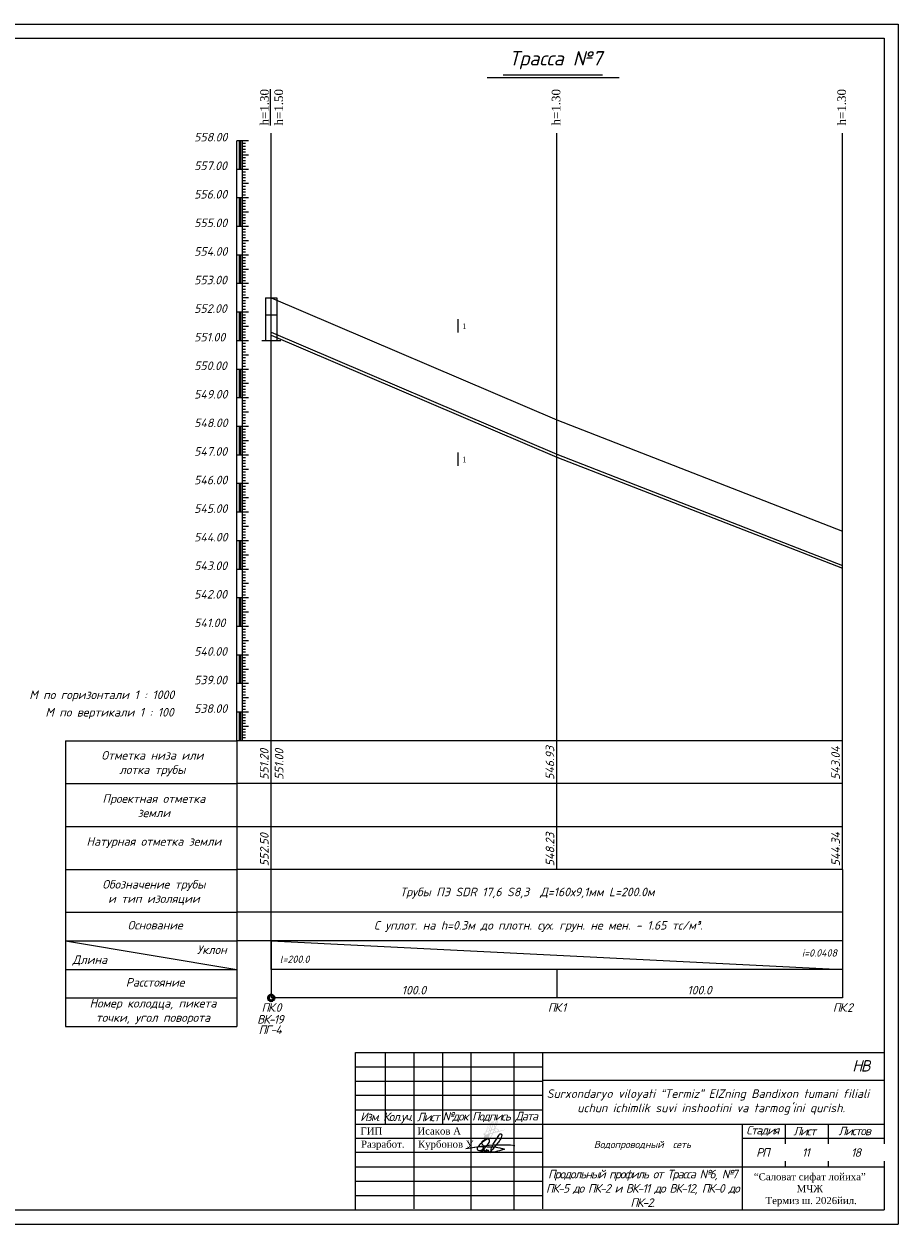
# Model space of a CAD drawing. Extents: x 0 to 361260, y 0 to 4201817.
# Tile 68 of 256: x 360470 to 360776, y 4196108 to 4196528. Entities that reach past the tile are written whole.
import ezdxf

# ---------------------------------------------------------------- set-up
doc = ezdxf.new("R2010")
doc.units = 0
doc.header["$LTSCALE"] = 0.5
doc.header["$MEASUREMENT"] = 0
for name, color, linetype in [('(002) Рамка', 7, 'Continuous'), ('_PP_TAB', 7, 'Continuous'), ('Layer6', 28, 'Continuous'), ('SHTAMP', 7, 'Continuous'), ('TXT', 7, 'Continuous'), ('Водопровод 10', 7, 'Continuous'), ('Канализация 2', 7, 'Continuous'), ('Рамка', 7, 'Continuous')]:
    doc.layers.add(name, color=color, linetype=linetype)
doc.styles.add('Arial', font='arial.ttf')
doc.styles.add('Arial Gyr', font='arial.ttf')
doc.styles.add('IsoK', font='isocpeui.ttf')
doc.styles.add('NSI4', font='times.ttf', dxfattribs={"height": 300})
doc.styles.add('TIMES', font='times.ttf')
doc.styles.add('TimesNew', font='times.ttf', dxfattribs={"height": 2.5})

msp = doc.modelspace()

# ---------------------------------------------------------------- linework, layer by layer
at = {"ltscale": 2}
for p, q in [((360149.526, 4196528.167), (360776.215, 4196528.167)), ((360776.215, 4196528.167), (360776.215, 4196108.167)), ((360169.526, 4196523.167), (360771.344, 4196523.167)), ((360771.344, 4196523.167), (360771.344, 4196113.167)), ((360169.526, 4196113.167), (360771.344, 4196113.167)), ((360149.526, 4196108.167), (360776.215, 4196108.167))]:
    msp.add_line(p, q, dxfattribs=at)
at = {"color": 7}
for p, q in [((360638.041, 4196510.422), (360672.8, 4196510.422)), ((360632.353, 4196509.422), (360678.627, 4196509.422))]:
    msp.add_line(p, q, dxfattribs=at)
at = {"color": 132, "lineweight": 20, "ltscale": 0.13, "true_color": 0x00c2c2}
for p, q in [((360556.799, 4196197.288), (360556.799, 4196490.017)), ((360656.799, 4196232.288), (360656.799, 4196490.017)), ((360756.799, 4196232.288), (360756.799, 4196490.017)), ((360484.799, 4196277.288), (360484.799, 4196177.288)), ((360484.799, 4196277.288), (360544.799, 4196277.288)), ((360556.799, 4196277.288), (360544.799, 4196277.288)), ((360544.799, 4196277.288), (360544.799, 4196177.288)), ((360756.799, 4196277.288), (360556.799, 4196277.288)), ((360484.799, 4196262.288), (360544.799, 4196262.288)), ((360556.799, 4196262.288), (360544.799, 4196262.288)), ((360756.799, 4196262.288), (360556.799, 4196262.288)), ((360484.799, 4196247.288), (360556.799, 4196247.288)), ((360556.799, 4196247.288), (360756.799, 4196247.288)), ((360484.799, 4196232.288), (360544.799, 4196232.288)), ((360556.799, 4196232.288), (360544.799, 4196232.288)), ((360756.799, 4196232.288), (360556.799, 4196232.288)), ((360756.799, 4196232.288), (360756.799, 4196197.288)), ((360484.799, 4196217.288), (360544.799, 4196217.288)), ((360556.799, 4196217.288), (360544.799, 4196217.288)), ((360756.799, 4196217.288), (360556.799, 4196217.288)), ((360484.799, 4196207.288), (360544.799, 4196207.288)), ((360484.799, 4196207.288), (360544.799, 4196197.288)), ((360556.799, 4196207.288), (360544.799, 4196207.288)), ((360756.799, 4196207.288), (360556.799, 4196207.288)), ((360556.799, 4196207.288), (360556.799, 4196187.288)), ((360556.799, 4196207.288), (360756.799, 4196197.288)), ((360484.799, 4196197.288), (360544.799, 4196197.288)), ((360756.799, 4196197.288), (360556.799, 4196197.288)), ((360556.799, 4196197.288), (360556.799, 4196187.288)), ((360656.799, 4196197.288), (360656.799, 4196187.288)), ((360756.799, 4196197.288), (360756.799, 4196187.288)), ((360484.799, 4196187.288), (360544.799, 4196187.288)), ((360756.799, 4196187.288), (360556.799, 4196187.288)), ((360484.799, 4196177.288), (360544.799, 4196177.288))]:
    msp.add_line(p, q, dxfattribs=at)
at = {"linetype": 'Continuous'}
msp.add_line((360546.799, 4196373.288), (360546.799, 4196374.188), dxfattribs=at)
at = {"color": 4, "lineweight": 20, "ltscale": 0.13}
msp.add_line((360484.799, 4196187.288), (360544.799, 4196187.288), dxfattribs=at)
at = {"color": 0, "lineweight": 20}
msp.add_line((360721.751, 4196138.167), (360771.345, 4196138.167), dxfattribs=at)
at = {"color": 0, "ltscale": 100}
for points in [[(360629.224, 4196135.231), (360629.067, 4196134.993), (360628.936, 4196134.68), (360628.909, 4196134.407), (360629.027, 4196134.175), (360629.246, 4196134.008), (360629.456, 4196133.939), (360629.699, 4196133.927), (360629.911, 4196133.936), (360630.24, 4196133.999), (360630.552, 4196134.13), (360630.918, 4196134.362), (360631.366, 4196134.685), (360631.668, 4196134.969), (360632.421, 4196135.759), (360632.609, 4196135.976), (360632.853, 4196136.325), (360633.048, 4196136.644), (360633.19, 4196136.985), (360633.241, 4196137.181), (360633.232, 4196137.398), (360633.22, 4196137.522), (360633.196, 4196137.595), (360633.149, 4196137.658), (360633.051, 4196137.761), (360632.964, 4196137.823), (360632.842, 4196137.896), (360632.729, 4196137.922), (360632.507, 4196137.922), (360632.351, 4196137.864), (360631.974, 4196137.65), (360631.476, 4196137.33), (360630.934, 4196136.937), (360630.481, 4196136.56), (360629.994, 4196136.128), (360629.675, 4196135.822), (360629.224, 4196135.231), (360631.86, 4196135.258), (360632.421, 4196135.23), (360633.103, 4196135.21), (360633.601, 4196135.195), (360634.263, 4196135.172), (360634.972, 4196135.13), (360635.551, 4196135.033), (360636.153, 4196134.902), (360636.849, 4196134.784), (360637.506, 4196134.616), (360637.817, 4196134.556), (360638.004, 4196134.506), (360638.292, 4196134.418), (360638.368, 4196134.379), (360638.404, 4196134.362), (360638.424, 4196134.33), (360638.409, 4196134.306), (360638.329, 4196134.258), (360637.364, 4196133.966), (360636.709, 4196133.79), (360636.071, 4196133.602), (360635.327, 4196133.399), (360635.043, 4196133.342), (360634.853, 4196133.304), (360634.429, 4196133.297), (360634.189, 4196133.321), (360634.059, 4196133.38), (360633.926, 4196133.479), (360633.862, 4196133.567), (360633.788, 4196133.733), (360633.769, 4196133.966), (360633.772, 4196134.109), (360633.843, 4196134.371), (360633.957, 4196134.77), (360634.234, 4196135.477), (360634.536, 4196136.1), (360634.914, 4196136.763), (360635.407, 4196137.557), (360635.853, 4196138.194), (360636.221, 4196138.743), (360636.435, 4196139.126), (360636.65, 4196139.511), (360636.744, 4196139.63), (360636.894, 4196139.696), (360637.038, 4196139.709), (360637.187, 4196139.689), (360637.367, 4196139.598), (360637.459, 4196139.478), (360637.505, 4196139.318), (360637.498, 4196139.107), (360637.459, 4196138.876), (360637.344, 4196138.5), (360637.174, 4196138.118), (360636.981, 4196137.784), (360636.788, 4196137.448), (360636.607, 4196137.179), (360636.385, 4196136.85), (360636.144, 4196136.548), (360635.594, 4196135.873), (360635.112, 4196135.302), (360634.972, 4196135.13), (360634.604, 4196134.726), (360634.246, 4196134.3), (360633.61, 4196133.582), (360633.209, 4196133.129), (360633.16, 4196133.15), (360633.156, 4196133.315), (360633.096, 4196133.408), (360633.001, 4196133.451), (360632.856, 4196133.495), (360632.76, 4196133.568), (360632.8, 4196133.668), (360632.868, 4196133.784), (360633.009, 4196133.935), (360632.519, 4196133.724), (360632.427, 4196133.798), (360632.395, 4196133.834), (360632.644, 4196134.035), (360632.64, 4196134.066), (360632.621, 4196134.071), (360632.298, 4196133.761), (360632.198, 4196133.711), (360632.108, 4196133.681), (360632.044, 4196133.673), (360631.968, 4196133.678), (360631.905, 4196133.699), (360631.87, 4196133.735), (360631.864, 4196133.761), (360632.237, 4196134.064), (360632.236, 4196134.101), (360632.203, 4196134.113), (360631.797, 4196133.721), (360631.712, 4196133.668), (360631.579, 4196133.625), (360631.398, 4196133.61), (360631.287, 4196133.638), (360631.216, 4196133.698), (360631.196, 4196133.801), (360631.262, 4196133.932), (360631.361, 4196134.102), (360631.424, 4196134.155), (360631.465, 4196134.163), (360631.485, 4196134.151), (360631.483, 4196134.133), (360630.864, 4196133.87), (360630.649, 4196133.791), (360630.434, 4196133.731), (360630.281, 4196133.672), (360630.199, 4196133.64), (360630.163, 4196133.607), (360630.143, 4196133.557), (360630.144, 4196133.466), (360630.17, 4196133.406), (360630.223, 4196133.358), (360630.287, 4196133.32), (360630.358, 4196133.278), (360630.43, 4196133.279), (360630.51, 4196133.299), (360630.568, 4196133.341), (360630.629, 4196133.386), (360630.677, 4196133.458), (360630.728, 4196133.533), (360630.775, 4196133.627), (360630.807, 4196133.711), (360630.837, 4196133.791), (360630.855, 4196133.839), (360630.855, 4196133.867), (360630.877, 4196133.956), (360630.906, 4196134.12), (360630.958, 4196134.372), (360631.015, 4196134.656), (360631.127, 4196135.027), (360631.208, 4196135.251)], [(360632.351, 4196137.864), (360632.046, 4196137.81), (360631.78, 4196137.708), (360631.464, 4196137.57), (360631.219, 4196137.442), (360630.94, 4196137.295), (360630.749, 4196137.149), (360630.613, 4196137.023), (360630.539, 4196136.892), (360630.493, 4196136.777), (360630.476, 4196136.696), (360630.469, 4196136.549), (360630.47, 4196136.451), (360630.508, 4196136.318), (360630.578, 4196136.188), (360630.648, 4196136.071), (360630.736, 4196135.953), (360630.849, 4196135.837), (360631.039, 4196135.697)], [(360624.984, 4196134.593), (360630.34, 4196135.398), (360633.084, 4196135.717), (360634.872, 4196135.838), (360636.267, 4196135.906), (360637.788, 4196135.93), (360639.124, 4196135.932), (360639.71, 4196135.907), (360640.596, 4196135.837), (360642.054, 4196135.631)]]:
    msp.add_lwpolyline(points, dxfattribs=at)
at = {"layer": '_PP_TAB', "ltscale": 5000}
for p, q in [((360554.799, 4196432.288), (360554.799, 4196417.288)), ((360554.799, 4196432.288), (360558.799, 4196432.288)), ((360558.799, 4196432.288), (360558.799, 4196417.288)), ((360554.799, 4196426.391), (360558.799, 4196426.391)), ((360560.118, 4196417.288), (360553.48, 4196417.288))]:
    msp.add_line(p, q, dxfattribs=at)
at = {"layer": '_PP_TAB', "color": 0, "ltscale": 10}
for p, q in [((360556.799, 4196432.288), (360656.799, 4196389.588)), ((360656.799, 4196389.588), (360756.799, 4196350.688))]:
    msp.add_line(p, q, dxfattribs=at)
at = {"layer": '_PP_TAB', "color": 176, "lineweight": 25, "ltscale": 5000}
for p, q in [((360556.799, 4196420.288), (360656.799, 4196377.588)), ((360556.799, 4196419.288), (360656.799, 4196376.588)), ((360656.799, 4196377.588), (360756.799, 4196338.688)), ((360656.799, 4196376.588), (360756.799, 4196337.688))]:
    msp.add_line(p, q, dxfattribs=at)
at = {"layer": 'SHTAMP', "color": 0, "lineweight": 20}
for p, q in [((360586.344, 4196168.167), (360771.344, 4196168.167)), ((360586.344, 4196163.167), (360651.751, 4196163.167)), ((360586.344, 4196158.167), (360651.751, 4196158.167)), ((360651.751, 4196158.469), (360771.344, 4196158.469)), ((360651.751, 4196153.167), (360586.344, 4196153.167)), ((360721.751, 4196113.167), (360721.751, 4196143.167)), ((360736.751, 4196143.167), (360736.751, 4196128.167)), ((360751.751, 4196143.167), (360751.751, 4196128.167)), ((360586.344, 4196138.167), (360651.751, 4196138.167)), ((360651.751, 4196133.167), (360586.461, 4196133.167)), ((360586.572, 4196128.167), (360651.751, 4196128.167)), ((360651.751, 4196128.167), (360771.346, 4196128.167)), ((360586.344, 4196123.167), (360651.751, 4196123.167)), ((360586.344, 4196118.167), (360651.751, 4196118.167))]:
    msp.add_line(p, q, dxfattribs=at)
at = {"layer": 'TXT'}
for p, q in [((360544.799, 4196277.288), (360544.799, 4196487.288)), ((360546.799, 4196487.288), (360544.799, 4196487.288)), ((360545.599, 4196487.288), (360545.599, 4196477.288)), ((360545.799, 4196487.288), (360545.799, 4196477.288)), ((360545.999, 4196487.288), (360545.999, 4196477.288)), ((360546.799, 4196277.288), (360546.799, 4196487.288)), ((360548.799, 4196487.288), (360546.799, 4196487.288)), ((360547.799, 4196486.288), (360546.799, 4196486.288)), ((360547.799, 4196485.288), (360546.799, 4196485.288)), ((360547.799, 4196484.288), (360546.799, 4196484.288)), ((360547.799, 4196483.288), (360546.799, 4196483.288)), ((360548.799, 4196482.288), (360546.799, 4196482.288)), ((360547.799, 4196481.288), (360546.799, 4196481.288)), ((360546.799, 4196477.288), (360544.799, 4196477.288)), ((360547.799, 4196480.288), (360546.799, 4196480.288)), ((360547.799, 4196479.288), (360546.799, 4196479.288)), ((360547.799, 4196478.288), (360546.799, 4196478.288)), ((360548.799, 4196477.288), (360546.799, 4196477.288)), ((360547.799, 4196476.288), (360546.799, 4196476.288)), ((360547.799, 4196475.288), (360546.799, 4196475.288)), ((360547.799, 4196474.288), (360546.799, 4196474.288)), ((360547.799, 4196473.288), (360546.799, 4196473.288)), ((360548.799, 4196472.288), (360546.799, 4196472.288)), ((360547.799, 4196471.288), (360546.799, 4196471.288)), ((360547.799, 4196470.288), (360546.799, 4196470.288)), ((360547.799, 4196469.288), (360546.799, 4196469.288)), ((360547.799, 4196468.288), (360546.799, 4196468.288)), ((360546.799, 4196467.288), (360544.799, 4196467.288)), ((360546.799, 4196467.288), (360544.799, 4196467.288)), ((360545.599, 4196467.288), (360545.599, 4196457.288)), ((360545.799, 4196467.288), (360545.799, 4196457.288)), ((360545.999, 4196467.288), (360545.999, 4196457.288)), ((360548.799, 4196467.288), (360546.799, 4196467.288)), ((360548.799, 4196467.288), (360546.799, 4196467.288)), ((360547.799, 4196466.288), (360546.799, 4196466.288)), ((360547.799, 4196465.288), (360546.799, 4196465.288)), ((360547.799, 4196464.288), (360546.799, 4196464.288)), ((360547.799, 4196463.288), (360546.799, 4196463.288)), ((360548.799, 4196462.288), (360546.799, 4196462.288)), ((360547.799, 4196461.288), (360546.799, 4196461.288)), ((360547.799, 4196460.288), (360546.799, 4196460.288)), ((360546.799, 4196457.288), (360544.799, 4196457.288)), ((360547.799, 4196459.288), (360546.799, 4196459.288)), ((360547.799, 4196458.288), (360546.799, 4196458.288)), ((360548.799, 4196457.288), (360546.799, 4196457.288)), ((360547.799, 4196456.288), (360546.799, 4196456.288)), ((360547.799, 4196455.288), (360546.799, 4196455.288)), ((360547.799, 4196454.288), (360546.799, 4196454.288)), ((360547.799, 4196453.288), (360546.799, 4196453.288)), ((360548.799, 4196452.288), (360546.799, 4196452.288)), ((360547.799, 4196451.288), (360546.799, 4196451.288)), ((360546.799, 4196447.288), (360544.799, 4196447.288)), ((360545.599, 4196447.288), (360545.599, 4196437.288)), ((360545.799, 4196447.288), (360545.799, 4196437.288)), ((360545.999, 4196447.288), (360545.999, 4196437.288)), ((360547.799, 4196450.288), (360546.799, 4196450.288)), ((360547.799, 4196449.288), (360546.799, 4196449.288)), ((360547.799, 4196448.288), (360546.799, 4196448.288)), ((360548.799, 4196447.288), (360546.799, 4196447.288)), ((360547.799, 4196446.288), (360546.799, 4196446.288)), ((360547.799, 4196445.288), (360546.799, 4196445.288)), ((360547.799, 4196444.288), (360546.799, 4196444.288)), ((360547.799, 4196443.288), (360546.799, 4196443.288)), ((360548.799, 4196442.288), (360546.799, 4196442.288)), ((360547.799, 4196441.288), (360546.799, 4196441.288)), ((360547.799, 4196440.288), (360546.799, 4196440.288)), ((360547.799, 4196439.288), (360546.799, 4196439.288)), ((360546.799, 4196437.288), (360544.799, 4196437.288)), ((360547.799, 4196438.288), (360546.799, 4196438.288)), ((360548.799, 4196437.288), (360546.799, 4196437.288)), ((360547.799, 4196436.288), (360546.799, 4196436.288)), ((360547.799, 4196435.288), (360546.799, 4196435.288)), ((360547.799, 4196434.288), (360546.799, 4196434.288)), ((360547.799, 4196433.288), (360546.799, 4196433.288)), ((360548.799, 4196432.288), (360546.799, 4196432.288)), ((360547.799, 4196431.288), (360546.799, 4196431.288)), ((360547.799, 4196430.288), (360546.799, 4196430.288)), ((360546.799, 4196427.288), (360544.799, 4196427.288)), ((360545.599, 4196427.288), (360545.599, 4196417.288)), ((360545.799, 4196427.288), (360545.799, 4196417.288)), ((360545.999, 4196427.288), (360545.999, 4196417.288)), ((360547.799, 4196429.288), (360546.799, 4196429.288)), ((360547.799, 4196428.288), (360546.799, 4196428.288)), ((360548.799, 4196427.288), (360546.799, 4196427.288)), ((360547.799, 4196426.288), (360546.799, 4196426.288)), ((360547.799, 4196425.288), (360546.799, 4196425.288)), ((360547.799, 4196424.288), (360546.799, 4196424.288)), ((360547.799, 4196423.288), (360546.799, 4196423.288)), ((360548.799, 4196422.288), (360546.799, 4196422.288)), ((360547.799, 4196421.288), (360546.799, 4196421.288)), ((360547.799, 4196420.288), (360546.799, 4196420.288)), ((360547.799, 4196419.288), (360546.799, 4196419.288)), ((360547.799, 4196418.288), (360546.799, 4196418.288)), ((360546.799, 4196417.288), (360544.799, 4196417.288)), ((360548.799, 4196417.288), (360546.799, 4196417.288)), ((360547.799, 4196416.288), (360546.799, 4196416.288)), ((360547.799, 4196415.288), (360546.799, 4196415.288)), ((360547.799, 4196414.288), (360546.799, 4196414.288)), ((360547.799, 4196413.288), (360546.799, 4196413.288)), ((360548.799, 4196412.288), (360546.799, 4196412.288)), ((360547.799, 4196411.288), (360546.799, 4196411.288)), ((360547.799, 4196410.288), (360546.799, 4196410.288)), ((360547.799, 4196409.288), (360546.799, 4196409.288)), ((360546.799, 4196407.288), (360544.799, 4196407.288)), ((360545.599, 4196407.288), (360545.599, 4196397.288)), ((360545.799, 4196407.288), (360545.799, 4196397.288)), ((360545.999, 4196407.288), (360545.999, 4196397.288)), ((360547.799, 4196408.288), (360546.799, 4196408.288)), ((360548.799, 4196407.288), (360546.799, 4196407.288)), ((360547.799, 4196406.288), (360546.799, 4196406.288)), ((360547.799, 4196405.288), (360546.799, 4196405.288)), ((360547.799, 4196404.288), (360546.799, 4196404.288)), ((360547.799, 4196403.288), (360546.799, 4196403.288)), ((360548.799, 4196402.288), (360546.799, 4196402.288)), ((360547.799, 4196401.288), (360546.799, 4196401.288)), ((360546.799, 4196397.288), (360544.799, 4196397.288)), ((360547.799, 4196400.288), (360546.799, 4196400.288)), ((360547.799, 4196399.288), (360546.799, 4196399.288)), ((360547.799, 4196398.288), (360546.799, 4196398.288)), ((360548.799, 4196397.288), (360546.799, 4196397.288)), ((360547.799, 4196396.288), (360546.799, 4196396.288)), ((360547.799, 4196395.288), (360546.799, 4196395.288)), ((360547.799, 4196394.288), (360546.799, 4196394.288)), ((360547.799, 4196393.288), (360546.799, 4196393.288)), ((360548.799, 4196392.288), (360546.799, 4196392.288)), ((360547.799, 4196391.288), (360546.799, 4196391.288)), ((360547.799, 4196390.288), (360546.799, 4196390.288)), ((360547.799, 4196389.288), (360546.799, 4196389.288)), ((360547.799, 4196388.288), (360546.799, 4196388.288)), ((360546.799, 4196387.288), (360544.799, 4196387.288)), ((360545.599, 4196387.288), (360545.599, 4196377.288)), ((360545.799, 4196387.288), (360545.799, 4196377.288)), ((360545.999, 4196387.288), (360545.999, 4196377.288)), ((360548.799, 4196387.288), (360546.799, 4196387.288)), ((360547.799, 4196386.288), (360546.799, 4196386.288)), ((360547.799, 4196385.288), (360546.799, 4196385.288)), ((360547.799, 4196384.288), (360546.799, 4196384.288)), ((360547.799, 4196383.288), (360546.799, 4196383.288)), ((360548.799, 4196382.288), (360546.799, 4196382.288)), ((360547.799, 4196381.288), (360546.799, 4196381.288)), ((360547.799, 4196380.288), (360546.799, 4196380.288)), ((360546.799, 4196377.288), (360544.799, 4196377.288)), ((360547.799, 4196379.288), (360546.799, 4196379.288)), ((360547.799, 4196378.288), (360546.799, 4196378.288)), ((360548.799, 4196377.288), (360546.799, 4196377.288)), ((360547.799, 4196376.288), (360546.799, 4196376.288)), ((360547.799, 4196375.288), (360546.799, 4196375.288)), ((360547.799, 4196374.288), (360546.799, 4196374.288)), ((360547.799, 4196373.288), (360546.799, 4196373.288)), ((360548.799, 4196372.288), (360546.799, 4196372.288)), ((360547.799, 4196371.288), (360546.799, 4196371.288)), ((360546.799, 4196367.288), (360544.799, 4196367.288)), ((360545.599, 4196367.288), (360545.599, 4196357.288)), ((360545.799, 4196367.288), (360545.799, 4196357.288)), ((360545.999, 4196367.288), (360545.999, 4196357.288)), ((360547.799, 4196370.288), (360546.799, 4196370.288)), ((360547.799, 4196369.288), (360546.799, 4196369.288)), ((360547.799, 4196368.288), (360546.799, 4196368.288)), ((360548.799, 4196367.288), (360546.799, 4196367.288)), ((360547.799, 4196366.288), (360546.799, 4196366.288)), ((360547.799, 4196365.288), (360546.799, 4196365.288)), ((360547.799, 4196364.288), (360546.799, 4196364.288)), ((360547.799, 4196363.288), (360546.799, 4196363.288)), ((360548.799, 4196362.288), (360546.799, 4196362.288)), ((360547.799, 4196361.288), (360546.799, 4196361.288)), ((360547.799, 4196360.288), (360546.799, 4196360.288)), ((360547.799, 4196359.288), (360546.799, 4196359.288)), ((360546.799, 4196357.288), (360544.799, 4196357.288)), ((360547.799, 4196358.288), (360546.799, 4196358.288)), ((360548.799, 4196357.288), (360546.799, 4196357.288)), ((360547.799, 4196356.288), (360546.799, 4196356.288)), ((360547.799, 4196355.288), (360546.799, 4196355.288)), ((360547.799, 4196354.288), (360546.799, 4196354.288)), ((360547.799, 4196353.288), (360546.799, 4196353.288)), ((360548.799, 4196352.288), (360546.799, 4196352.288)), ((360547.799, 4196351.288), (360546.799, 4196351.288)), ((360547.799, 4196350.288), (360546.799, 4196350.288)), ((360546.799, 4196347.288), (360544.799, 4196347.288)), ((360545.599, 4196347.288), (360545.599, 4196337.288)), ((360545.799, 4196347.288), (360545.799, 4196337.288)), ((360545.999, 4196347.288), (360545.999, 4196337.288)), ((360547.799, 4196349.288), (360546.799, 4196349.288)), ((360547.799, 4196348.288), (360546.799, 4196348.288)), ((360548.799, 4196347.288), (360546.799, 4196347.288)), ((360547.799, 4196346.288), (360546.799, 4196346.288)), ((360547.799, 4196345.288), (360546.799, 4196345.288)), ((360547.799, 4196344.288), (360546.799, 4196344.288)), ((360547.799, 4196343.288), (360546.799, 4196343.288)), ((360548.799, 4196342.288), (360546.799, 4196342.288)), ((360547.799, 4196341.288), (360546.799, 4196341.288)), ((360547.799, 4196340.288), (360546.799, 4196340.288)), ((360547.799, 4196339.288), (360546.799, 4196339.288)), ((360547.799, 4196338.288), (360546.799, 4196338.288)), ((360546.799, 4196337.288), (360544.799, 4196337.288)), ((360548.799, 4196337.288), (360546.799, 4196337.288)), ((360547.799, 4196336.288), (360546.799, 4196336.288)), ((360547.799, 4196335.288), (360546.799, 4196335.288)), ((360547.799, 4196334.288), (360546.799, 4196334.288)), ((360547.799, 4196333.288), (360546.799, 4196333.288)), ((360548.799, 4196332.288), (360546.799, 4196332.288)), ((360547.799, 4196331.288), (360546.799, 4196331.288)), ((360547.799, 4196330.288), (360546.799, 4196330.288)), ((360547.799, 4196329.288), (360546.799, 4196329.288)), ((360546.799, 4196327.288), (360544.799, 4196327.288)), ((360546.799, 4196327.288), (360544.799, 4196327.288)), ((360545.599, 4196327.288), (360545.599, 4196317.288)), ((360545.799, 4196327.288), (360545.799, 4196317.288)), ((360545.999, 4196327.288), (360545.999, 4196317.288)), ((360547.799, 4196328.288), (360546.799, 4196328.288)), ((360548.799, 4196327.288), (360546.799, 4196327.288)), ((360548.799, 4196327.288), (360546.799, 4196327.288)), ((360547.799, 4196326.288), (360546.799, 4196326.288)), ((360547.799, 4196325.288), (360546.799, 4196325.288)), ((360547.799, 4196324.288), (360546.799, 4196324.288)), ((360547.799, 4196323.288), (360546.799, 4196323.288)), ((360548.799, 4196322.288), (360546.799, 4196322.288)), ((360547.799, 4196321.288), (360546.799, 4196321.288)), ((360546.799, 4196317.288), (360544.799, 4196317.288)), ((360547.799, 4196320.288), (360546.799, 4196320.288)), ((360547.799, 4196319.288), (360546.799, 4196319.288)), ((360547.799, 4196318.288), (360546.799, 4196318.288)), ((360548.799, 4196317.288), (360546.799, 4196317.288)), ((360548.799, 4196317.288), (360546.799, 4196317.288)), ((360547.799, 4196316.288), (360546.799, 4196316.288)), ((360547.799, 4196315.288), (360546.799, 4196315.288)), ((360547.799, 4196314.288), (360546.799, 4196314.288)), ((360547.799, 4196313.288), (360546.799, 4196313.288)), ((360548.799, 4196312.288), (360546.799, 4196312.288)), ((360547.799, 4196311.288), (360546.799, 4196311.288)), ((360547.799, 4196310.288), (360546.799, 4196310.288)), ((360547.799, 4196309.288), (360546.799, 4196309.288)), ((360547.799, 4196308.288), (360546.799, 4196308.288)), ((360546.799, 4196307.288), (360544.799, 4196307.288)), ((360545.599, 4196307.288), (360545.599, 4196297.288)), ((360545.799, 4196307.288), (360545.799, 4196297.288)), ((360545.999, 4196307.288), (360545.999, 4196297.288)), ((360548.799, 4196307.288), (360546.799, 4196307.288)), ((360548.799, 4196307.288), (360546.799, 4196307.288)), ((360547.799, 4196306.288), (360546.799, 4196306.288)), ((360547.799, 4196305.288), (360546.799, 4196305.288)), ((360547.799, 4196304.288), (360546.799, 4196304.288)), ((360547.799, 4196303.288), (360546.799, 4196303.288)), ((360548.799, 4196302.288), (360546.799, 4196302.288)), ((360547.799, 4196301.288), (360546.799, 4196301.288)), ((360547.799, 4196300.288), (360546.799, 4196300.288)), ((360546.799, 4196297.288), (360544.799, 4196297.288)), ((360547.799, 4196299.288), (360546.799, 4196299.288)), ((360547.799, 4196298.288), (360546.799, 4196298.288)), ((360548.799, 4196297.288), (360546.799, 4196297.288)), ((360548.799, 4196297.288), (360546.799, 4196297.288)), ((360547.799, 4196296.288), (360546.799, 4196296.288)), ((360547.799, 4196295.288), (360546.799, 4196295.288)), ((360547.799, 4196294.288), (360546.799, 4196294.288)), ((360547.799, 4196293.288), (360546.799, 4196293.288)), ((360548.799, 4196292.288), (360546.799, 4196292.288)), ((360546.799, 4196287.288), (360544.799, 4196287.288)), ((360545.599, 4196287.288), (360545.599, 4196277.288)), ((360545.799, 4196287.288), (360545.799, 4196277.288)), ((360545.999, 4196287.288), (360545.999, 4196277.288)), ((360547.799, 4196291.288), (360546.799, 4196291.288)), ((360547.799, 4196290.288), (360546.799, 4196290.288)), ((360547.799, 4196289.288), (360546.799, 4196289.288)), ((360547.799, 4196288.288), (360546.799, 4196288.288)), ((360548.799, 4196287.288), (360546.799, 4196287.288)), ((360547.799, 4196286.288), (360546.799, 4196286.288)), ((360547.799, 4196285.288), (360546.799, 4196285.288)), ((360547.799, 4196284.288), (360546.799, 4196284.288)), ((360547.799, 4196283.288), (360546.799, 4196283.288)), ((360548.799, 4196282.288), (360546.799, 4196282.288)), ((360547.799, 4196281.288), (360546.799, 4196281.288)), ((360547.799, 4196280.288), (360546.799, 4196280.288)), ((360547.799, 4196279.288), (360546.799, 4196279.288)), ((360547.799, 4196278.288), (360546.799, 4196278.288))]:
    msp.add_line(p, q, dxfattribs=at)
at = {"layer": 'Водопровод 10', "color": 0, "linetype": 'Continuous', "lineweight": -2}
for p, q in [((360622.126, 4196424.887, -909.055), (360622.126, 4196420.183, -909.055)), ((360622.126, 4196378.239, -909.055), (360622.126, 4196373.535, -909.055))]:
    msp.add_line(p, q, dxfattribs=at)

# ---------------------------------------------------------------- texts
at = {"color": 0, "linetype": 'Continuous', "lineweight": 30, "style": 'IsoK'}
for s, p in [('558.00', (360529.826, 4196487.062, -909.055)), ('557.00', (360529.826, 4196477.062, -909.055)), ('556.00', (360529.826, 4196467.062, -909.055)), ('555.00', (360529.826, 4196457.062, -909.055)), ('554.00', (360529.826, 4196447.062, -909.055)), ('553.00', (360529.826, 4196437.062, -909.055)), ('552.00', (360529.826, 4196427.062, -909.055)), ('551.00', (360529.826, 4196417.062, -909.055)), ('550.00', (360529.826, 4196407.062, -909.055)), ('549.00', (360529.826, 4196397.062, -909.055)), ('548.00', (360529.826, 4196387.062, -909.055)), ('547.00', (360529.826, 4196377.062, -909.055)), ('546.00', (360529.826, 4196367.062, -909.055)), ('545.00', (360529.826, 4196357.062, -909.055)), ('544.00', (360529.826, 4196347.062, -909.055)), ('543.00', (360529.826, 4196337.062, -909.055)), ('542.00', (360529.826, 4196327.062, -909.055)), ('541.00', (360529.826, 4196317.062, -909.055)), ('540.00', (360529.826, 4196307.062, -909.055)), ('539.00', (360529.826, 4196297.062, -909.055)), ('538.00', (360529.826, 4196287.062, -909.055))]:
    msp.add_text(s, height=3, dxfattribs=at).set_placement(p)
at = {"linetype": 'Continuous', "lineweight": 30, "style": 'IsoK'}
for s, p in [('551.20', (360555.864, 4196263.608, -899.224)), ('551.00', (360561.06, 4196263.608, -899.224)), ('546.93', (360655.864, 4196263.608, -899.224)), ('543.04', (360755.864, 4196263.608, -899.224)), ('552.50', (360555.89, 4196233.391, -902.841)), ('548.23', (360655.89, 4196233.391, -902.841)), ('544.34', (360755.89, 4196233.391, -902.841))]:
    msp.add_text(s, height=3, rotation=90, dxfattribs=at).set_placement(p)
at = {"lineweight": 30, "ltscale": 0.13, "char_height": 3, "width": 16.68843, "attachment_point": 5, "rotation": 90}
for insert in [(360656.539, 4196499.028), (360756.539, 4196499.028)]:
    msp.add_mtext('{\\fTimes New Roman|b0|i0|c204|p18;h=1.30}', dxfattribs=dict(at, insert=insert))
at = {"lineweight": 30, "ltscale": 0.13, "char_height": 3}
for s, insert, width, attachment_point in [('{\\fISOCPEUR|b0|i1|c204|p34;М\\fISOCPEUR|b0|i1|c0|p34; \\fISOCPEUR|b0|i1|c204|p34;по\\fISOCPEUR|b0|i1|c0|p34; \\fISOCPEUR|b0|i1|c204|p34;горизонтали\\fISOCPEUR|b0|i1|c0|p34; 1 : 1000\\fTimes New Roman|b0|i0|c204|p18; }', (360497.498, 4196292.996), 56.85868, 5), ('{\\fISOCPEUR|b0|i1|c204|p34;М\\fISOCPEUR|b0|i1|c0|p34; \\fISOCPEUR|b0|i1|c204|p34;по\\fISOCPEUR|b0|i1|c0|p34; \\fISOCPEUR|b0|i1|c204|p34;вертикали\\fISOCPEUR|b0|i1|c0|p34; 1 : 100}', (360500.213, 4196286.866), 50.2234, 5), ('{\\fISOCPEUR|b0|i1|c204|p34;Отметка\\fISOCPEUR|b0|i1|c0|p34; \\fISOCPEUR|b0|i1|c204|p34;низа\\fISOCPEUR|b0|i1|c0|p34; \\fISOCPEUR|b0|i1|c204|p34;или\\fISOCPEUR|b0|i1|c0|p34; \\P\\fISOCPEUR|b0|i1|c204|p34;лотка\\fISOCPEUR|b0|i1|c0|p34; \\fISOCPEUR|b0|i1|c204|p34;трубы}', (360515.197, 4196269.279), 47.55856, 5), ('{\\fISOCPEUR|b0|i1|c204|p34;Проектная\\fISOCPEUR|b0|i1|c0|p34; \\fISOCPEUR|b0|i1|c204|p34;отметка\\fISOCPEUR|b0|i1|c0|p34; \\fISOCPEUR|b0|i1|c204|p34;земли}', (360515.719, 4196258.56), 45.79479, 2), ('{\\fISOCPEUR|b0|i1|c204|p34;Натурная\\fISOCPEUR|b0|i1|c0|p34; \\fISOCPEUR|b0|i1|c204|p34;отметка\\fISOCPEUR|b0|i1|c0|p34; \\fISOCPEUR|b0|i1|c204|p34;земли}', (360515.719, 4196243.56), 45.79479, 2), ('{\\fISOCPEUR|b0|i1|c204|p34;Обозначение\\fISOCPEUR|b0|i1|c0|p34; \\fISOCPEUR|b0|i1|c204|p34;трубы\\fISOCPEUR|b0|i1|c0|p34; \\P\\fISOCPEUR|b0|i1|c204|p34;и\\fISOCPEUR|b0|i1|c0|p34; \\fISOCPEUR|b0|i1|c204|p34;тип\\fISOCPEUR|b0|i1|c0|p34; \\fISOCPEUR|b0|i1|c204|p34;изоляции}', (360515.719, 4196228.56), 45.79479, 2), ('{\\fISOCPEUR|b0|i1|c204|p34;Основание}', (360516.165, 4196214.248), 45.79479, 2), ('{\\fISOCPEUR|b0|i1|c204|p34;Уклон}', (360536.03, 4196205.666), 11.41864, 2), ('{\\fISOCPEUR|b0|i1|c204|p34;Длина}', (360493.303, 4196202.179), 11.755, 2), ('{\\fISOCPEUR|b0|i1|c204|p34;Расстояние}', (360516.165, 4196194.248), 21.16194, 2), ('{\\fISOCPEUR|b0|i1|c204|p34;100.0}', (360606.745, 4196190.02), 6, 5), ('{\\fISOCPEUR|b0|i1|c204|p34;100.0}', (360706.745, 4196190.02), 6, 5), ('{\\fISOCPEUR|b0|i1|c204|p34;Номер\\fISOCPEUR|b0|i1|c0|p34; \\fISOCPEUR|b0|i1|c204|p34;колодца\\fISOCPEUR|b0|i1|c0|p34;, \\fISOCPEUR|b0|i1|c204|p34;пикета\\fISOCPEUR|b0|i1|c0|p34;\\P\\fISOCPEUR|b0|i1|c204|p34;точки\\fISOCPEUR|b0|i1|c0|p34;, \\fISOCPEUR|b0|i1|c204|p34;угол\\fISOCPEUR|b0|i1|c0|p34; \\fISOCPEUR|b0|i1|c204|p34;поворота}', (360515.421, 4196186.925), 48.43374, 2)]:
    msp.add_mtext(s, dxfattribs=dict(at, insert=insert, width=width, attachment_point=attachment_point))
at = {"ltscale": 0.5, "char_height": 2.53034, "attachment_point": 3, "rotation": 0.00438}
for s, insert, width in [('{\\fISOCPEUR|b0|i1|c204|p34;i=0.0408}', (360754.851, 4196204.29, -355.014), 11.68277), ('{\\fISOCPEUR|b0|i1|c204|p34;l=200.0}', (360570.184, 4196202.084), 11.91263)]:
    msp.add_mtext(s, dxfattribs=dict(at, insert=insert, width=width))
at = {"color": 0, "lineweight": 20, "char_height": 3, "width": 7.35507, "attachment_point": 5, "style": 'TIMES', "bg_fill": 3, "box_fill_scale": 1, "bg_fill_color": 256, "bg_fill_transparency": 0}
for s, insert in [('{\\fISOCPEUR|b0|i1|c204|p34;\\T0.8;Изм.}', (360591.312, 4196145.669, -254.812)), ('{\\fISOCPEUR|b0|i1|c204|p34;\\T0.85;РП}', (360728.734, 4196133.217, -255.018))]:
    msp.add_mtext(s, dxfattribs=dict(at, insert=insert))
at = {"insert": (360686.751, 4196135.667), "char_height": 2.5, "width": 70, "attachment_point": 5}
msp.add_mtext('\\pt1.54;{\\fISOCPEUR|b0|i1|c204|p34;Водопроводный  сеть }', dxfattribs=at)
at = {"color": 0, "lineweight": 20, "insert": (360686.751, 4196120.637), "char_height": 3, "width": 69.75295, "attachment_point": 5, "style": 'TIMES'}
msp.add_mtext('{\\fISOCPEUR|b0|i1|c204|p34;\\T0.85;Продольный профиль от Трасса №6, №7\\PПК-5 до ПК-2 и ВК-11 до ВК-12, ПК-0 до ПК-2.}', dxfattribs=at)
at = {"layer": 'Layer6', "color": 7, "lineweight": 5, "attachment_point": 5, "style": 'Arial Gyr'}
for s, insert, char_height, width in [('{\\fISOCPEUR|b0|i1|c204|p34;Трасса №7}', (360656.342, 4196515.482, 254.812), 5, 37.78422), ('{\\fISOCPEUR|b0|i1|c204|p34;Трубы \\C0;ПЭ\\C7; SDR 17,6 S8,3  Д=160х9,1мм L=200.0м}', (360646.435, 4196223.97, 254.812), 3, 94.43769), ('{\\fISOCPEUR|b0|i1|c204|p34;С уплот. на h=0.3м до плотн. сух. грун. не мен. - 1.65 тс/м³.}', (360650.282, 4196212.288), 3, 120.17318)]:
    msp.add_mtext(s, dxfattribs=dict(at, insert=insert, char_height=char_height, width=width))
at = {"layer": 'TXT', "insert": (360556.965, 4196499.028), "char_height": 3, "width": 12.33714, "attachment_point": 5, "rotation": 90}
msp.add_mtext('{\\fTimes New Roman|b0|i0|c204|p18;\\Lh=1.30\\l\\Ph=1.50}', dxfattribs=at)
at = {"layer": 'Водопровод 10', "color": 0, "style": 'TimesNew'}
for p in [(360623.645, 4196421.392, -909.055), (360623.645, 4196374.744, -909.055)]:
    msp.add_text('1', height=2.016, dxfattribs=at).set_placement(p)
at = {"layer": 'Канализация 2', "color": 0, "lineweight": 0, "insert": (360588.224, 4196135.699), "char_height": 2.5, "width": 39.40719, "attachment_point": 4, "style": 'NSI4'}
msp.add_mtext('Разработ.     Курбонов У.', dxfattribs=at)
at = {"layer": 'Рамка', "color": 7, "linetype": 'Continuous', "lineweight": 9, "insert": (360745.342, 4196120.145), "char_height": 2.5, "width": 46.03876, "attachment_point": 5, "style": 'Arial'}
msp.add_mtext('{\\fTimes New Roman|b0|i0|c204|p18;\\C256;“Саловат сифат лойиха” MЧЖ\\P \\C7;Термиз ш. 2026йил.}', dxfattribs=at)

# ---------------------------------------------------------------- next in the draw order: linework, layer by layer
at = {"layer": 'SHTAMP', "color": 0, "lineweight": 20}
msp.add_line((360586.344, 4196113.167), (360586.344, 4196168.167), dxfattribs=at)

# ---------------------------------------------------------------- next in the draw order: texts
at = {"color": 0, "lineweight": 20, "attachment_point": 5, "style": 'TIMES', "bg_fill": 2}
for s, insert, char_height, width in [('{\\fISOCPEUR|b0|i1|c204|p34;\\T0.85;ПК.0}', (360556.747, 4196183.919, -909.055), 3, 8.62545), ('{\\fISOCPEUR|b0|i1|c204|p34;\\T0.85;ПК.1}', (360656.747, 4196183.919, -909.055), 3, 8.62545), ('{\\fISOCPEUR|b0|i1|c204|p34;\\T0.85;ПК.2}', (360756.747, 4196183.919, -909.055), 3, 8.62545), ('{\\fISOCPEUR|b0|i1|c204|p34;\\T0.85;НB}', (360763.134, 4196163.526, -255.018), 4, 6.08545), ('{\\fISOCPEUR|b0|i1|c0|p34;\\T0.85;1\\fISOCPEUR|b0|i1|c204|p34;1}', (360743.846, 4196133.167, -180.298), 3, 15)]:
    msp.add_mtext(s, dxfattribs=dict(at, insert=insert, char_height=char_height, width=width))
at = {"color": 0, "lineweight": 20, "insert": (360601.083, 4196145.306, -254.812), "char_height": 3, "width": 9.29764, "attachment_point": 5, "style": 'TIMES', "bg_fill": 3, "box_fill_scale": 1, "bg_fill_color": 256, "bg_fill_transparency": 0}
msp.add_mtext('{\\fISOCPEUR|b0|i1|c204|p34;\\T0.75;Кол.уч.}', dxfattribs=at)

# ---------------------------------------------------------------- next in the draw order: linework, layer by layer
at = {"linetype": 'Continuous', "lineweight": 50}
msp.add_circle((360556.799, 4196187.288), 1, dxfattribs=at)
at = {"layer": 'SHTAMP', "color": 0, "lineweight": 20}
msp.add_line((360596.747, 4196168.167), (360596.747, 4196143.167), dxfattribs=at)

# ---------------------------------------------------------------- next in the draw order: texts
at = {"color": 0, "lineweight": 20, "char_height": 3, "attachment_point": 5, "style": 'TIMES', "bg_fill": 2}
for s, insert, width in [('{\\fISOCPEUR|b0|i1|c204|p34;\\T0.85;ВК-19}', (360556.367, 4196179.795, -909.055), 8.62545), ('{\\fISOCPEUR|b0|i1|c204|p34;\\T0.85;18}', (360761.346, 4196133.167, -180.298), 20)]:
    msp.add_mtext(s, dxfattribs=dict(at, insert=insert, width=width))
at = {"color": 0, "lineweight": 20, "insert": (360611.671, 4196145.633, -254.812), "char_height": 3, "width": 7.35507, "attachment_point": 5, "style": 'TIMES', "bg_fill": 3, "box_fill_scale": 1, "bg_fill_color": 256, "bg_fill_transparency": 0}
msp.add_mtext('{\\fISOCPEUR|b0|i1|c204|p34;\\T0.85;Лист}', dxfattribs=at)

# ---------------------------------------------------------------- next in the draw order: linework, layer by layer
at = {"layer": 'SHTAMP', "color": 0, "lineweight": 20}
msp.add_line((360606.747, 4196168.167), (360606.747, 4196113.421), dxfattribs=at)

# ---------------------------------------------------------------- next in the draw order: texts
at = {"color": 0, "lineweight": 20, "insert": (360556.284, 4196176.151, -909.055), "char_height": 3, "width": 8.62545, "attachment_point": 5, "style": 'TIMES', "bg_fill": 2}
msp.add_mtext('{\\fISOCPEUR|b0|i1|c204|p34;\\T0.85;\\C1;ПГ-4}', dxfattribs=at)
at = {"color": 0, "lineweight": 20, "insert": (360621.193, 4196145.633, -254.812), "char_height": 3, "width": 7.35507, "attachment_point": 5, "style": 'TIMES', "bg_fill": 3, "box_fill_scale": 1, "bg_fill_color": 256, "bg_fill_transparency": 0}
msp.add_mtext('{\\fISOCPEUR|b0|i1|c204|p34;\\T0.85;№док}', dxfattribs=at)

# ---------------------------------------------------------------- next in the draw order: linework, layer by layer
at = {"layer": 'SHTAMP', "color": 0, "lineweight": 20}
msp.add_line((360616.747, 4196168.167), (360616.747, 4196143.167), dxfattribs=at)

# ---------------------------------------------------------------- next in the draw order: texts
at = {"color": 0, "lineweight": 20, "insert": (360633.751, 4196145.633, -254.812), "char_height": 3, "width": 7.35507, "attachment_point": 5, "style": 'TIMES', "bg_fill": 3, "box_fill_scale": 1, "bg_fill_color": 256, "bg_fill_transparency": 0}
msp.add_mtext('{\\fISOCPEUR|b0|i1|c204|p34;\\T0.85;Подпись}', dxfattribs=at)
at = {"layer": 'Канализация 2', "color": 0, "lineweight": 0, "insert": (360586.727, 4196140.699), "char_height": 2.5, "width": 38.53508, "attachment_point": 4, "style": 'NSI4'}
msp.add_mtext(' {\\H0.4x; }ГИП             Исаков А', dxfattribs=at)

# ---------------------------------------------------------------- next in the draw order: hatches: boundary and pattern name
h = msp.add_hatch(color=256)
h.dxf.hatch_style = 1
h.paths.add_polyline_path([(360631.1, 4196137.565, 0.1262508), (360631.199, 4196137.043, 0.4193589), (360631.503, 4196136.978, 0.0278241), (360632.002, 4196137.487, 0.3725668), (360632.284, 4196137.426, 0.0744506), (360632.732, 4196137.946, 0.1762649), (360632.876, 4196137.799, 0.2381483), (360633.169, 4196137.893, 0.070359), (360634.239, 4196139.369), (360634.525, 4196139.984), (360635.175, 4196140.171), (360635.562, 4196140.263, 0.1285859), (360635.94, 4196140.224, 0.1100403), (360636.365, 4196140.367, 0.0952032), (360636.487, 4196140.483), (360636.991, 4196140.603), (360639.055, 4196141.269), (360636.942, 4196140.793), (360636.559, 4196140.701, 0.1570642), (360636.408, 4196141.107, 0.1098425), (360636.122, 4196141.414, 0.0941377), (360635.607, 4196141.584, 0.0581307), (360635.208, 4196141.566), (360635.598, 4196142.51), (360636.097, 4196144.048), (360636.319, 4196144.807, 0.0929271), (360636.355, 4196145.198, 0.7179445), (360636.065, 4196145.261, 0.0455168), (360635.049, 4196143.065, 0.0568013), (360634.764, 4196142.119, 0.0889927), (360634.774, 4196141.43), (360633.893, 4196141.119), (360634.415, 4196142.581, 0.1256115), (360634.726, 4196143.812, 0.028403), (360634.702, 4196144.042, 0.5525631), (360634.391, 4196144.131, 0.053921), (360634.169, 4196143.818, 0.0604641), (360633.444, 4196142.263), (360632.952, 4196140.78), (360632.118, 4196140.382), (360632.254, 4196140.727, 0.00753), (360632.48, 4196141.08), (360633.347, 4196142.464, 0.0638362), (360633.824, 4196143.634, 0.0703583), (360633.91, 4196144.413, 0.6062263), (360633.607, 4196144.548, 0.0763548), (360632.901, 4196143.172, 0.0488872), (360632.106, 4196140.857, -0.0171647), (360631.56, 4196140.088), (360631.398, 4196139.988), (360631.111, 4196139.787, 0.4383307), (360631.114, 4196139.47, 0.0958676), (360631.359, 4196139.373, 0.011487), (360631.507, 4196139.36, 0.018535), (360631.173, 4196138.333, 0.0144567)])
h.paths.add_polyline_path([(360633.223, 4196139.582), (360633.275, 4196139.736), (360633.291, 4196139.74, -0.0069687)], flags=16)
h.paths.add_polyline_path([(360631.174, 4196139.711), (360631.452, 4196139.906), (360631.623, 4196140.011, -0.011429), (360631.227, 4196139.517, -0.5668289)], flags=16)
h.paths.add_polyline_path([(360631.648, 4196139.452), (360631.937, 4196140.186), (360633.03, 4196140.708), (360632.931, 4196140.411), (360632.585, 4196139.571), (360632.555, 4196139.564, -0.0729591)], flags=16)
h.paths.add_polyline_path([(360631.628, 4196140.014, 0.0166532), (360632.162, 4196140.764), (360631.934, 4196140.185), (360631.81, 4196140.126)], flags=16)
h.paths.add_polyline_path([(360631.388, 4196139.566, 0.0158357), (360631.581, 4196139.551), (360631.587, 4196139.566, -0.1010979)], flags=16)
h.paths.add_polyline_path([(360631.79, 4196139.549), (360632.013, 4196140.116), (360632.866, 4196140.523), (360632.84, 4196140.444), (360632.514, 4196139.653, -0.0601848)], flags=0)
h.paths.add_polyline_path([(360632.162, 4196137.676, 0.0437798), (360632.79, 4196138.604), (360632.652, 4196138.198, -0.08725), (360632.202, 4196137.615, -1.2616524), (360632.158, 4196137.633, -0.0002215)], flags=16)
h.paths.add_polyline_path([(360632.749, 4196139.71), (360633.023, 4196140.376), (360633.109, 4196140.635), (360633.528, 4196140.783), (360633.202, 4196139.82)], flags=16)
h.paths.add_polyline_path([(360632.171, 4196140.781), (360632.217, 4196140.897, -0.0477082), (360632.993, 4196143.136, -0.0722291), (360633.636, 4196144.419, -0.9106759), (360633.812, 4196144.4, -0.0807738), (360633.696, 4196143.542, -0.0574093), (360633.262, 4196142.515), (360632.396, 4196141.133, -0.0075523)], flags=16)
h.paths.add_polyline_path([(360633.347, 4196139.654), (360633.554, 4196139.704), (360634.277, 4196139.912), (360634.064, 4196139.456, -0.0696064), (360633.038, 4196138.039, -0.199512), (360632.937, 4196137.991, -0.2918813), (360632.905, 4196138.1)], flags=16)
h.paths.add_polyline_path([(360632.452, 4196141.403, -0.0367022), (360633.083, 4196143.1, -0.072489), (360633.715, 4196144.364, 0.3316102), (360633.712, 4196144.481, -0.0888936), (360633.604, 4196143.569, -0.0573204), (360633.179, 4196142.564)], flags=0)
h.paths.add_polyline_path([(360633.808, 4196140.882), (360634.869, 4196141.257), (360634.604, 4196140.616), (360634.386, 4196140.147), (360633.449, 4196139.877)], flags=16)
h.paths.add_polyline_path([(360633.187, 4196140.87), (360633.629, 4196142.202, -0.0606541), (360634.337, 4196143.719, -0.0487256), (360634.512, 4196143.973, 0.2034911), (360634.535, 4196144.046, 0.3085655), (360634.527, 4196143.937, -0.1326643), (360634.271, 4196142.726), (360634.071, 4196142.2), (360634.162, 4196142.454), (360633.608, 4196141.018)], flags=16)
h.paths.add_polyline_path([(360634.635, 4196140.218), (360634.783, 4196140.538), (360634.944, 4196140.926, 0.0931386), (360635.327, 4196140.408), (360635.125, 4196140.36)], flags=16)
h.paths.add_polyline_path([(360635.587, 4196141.389, -0.0910522), (360636.019, 4196141.248, -0.1112488), (360636.247, 4196140.996, -0.1827008), (360636.364, 4196140.655), (360635.563, 4196140.464, -0.0378138), (360635.389, 4196140.621, 0.0684101), (360635.499, 4196140.516, -0.0969355), (360635.132, 4196140.986, -0.0483338), (360635.003, 4196141.315, -0.0973165)], flags=16)
h.paths.add_polyline_path([(360634.978, 4196142.195, -0.0503741), (360635.231, 4196142.994, -0.0428752), (360636.162, 4196145.037, -0.051462), (360636.131, 4196144.861), (360635.91, 4196144.105), (360635.414, 4196142.578), (360634.963, 4196141.484, -0.1024167)], flags=16)

# ---------------------------------------------------------------- next in the draw order: linework, layer by layer
at = {"layer": 'SHTAMP', "color": 0, "lineweight": 20}
msp.add_line((360626.751, 4196113.167), (360626.751, 4196168.167), dxfattribs=at)

# ---------------------------------------------------------------- next in the draw order: texts
at = {"color": 0, "lineweight": 20, "insert": (360646.064, 4196145.633, -254.812), "char_height": 3, "width": 7.35507, "attachment_point": 5, "style": 'TIMES', "bg_fill": 3, "box_fill_scale": 1, "bg_fill_color": 256, "bg_fill_transparency": 0}
msp.add_mtext('{\\fISOCPEUR|b0|i1|c204|p34;\\T0.85;Дата}', dxfattribs=at)

# ---------------------------------------------------------------- next in the draw order: linework, layer by layer
at = {"layer": 'SHTAMP', "color": 0, "lineweight": 20}
for p, q in [((360641.751, 4196168.167), (360641.751, 4196113.167)), ((360651.751, 4196168.167), (360651.751, 4196113.421)), ((360586.344, 4196148.167), (360651.751, 4196148.167)), ((360586.344, 4196143.167), (360771.345, 4196143.167))]:
    msp.add_line(p, q, dxfattribs=at)

# ---------------------------------------------------------------- next in the draw order: texts
at = {"color": 0, "lineweight": 20, "char_height": 3, "width": 7.35507, "attachment_point": 5, "style": 'TIMES', "bg_fill": 3, "box_fill_scale": 1, "bg_fill_color": 256, "bg_fill_transparency": 0}
for s, insert in [('{\\fISOCPEUR|b0|i1|c204|p34;\\T0.85;Стадия}', (360728.734, 4196140.769, -255.018)), ('{\\fISOCPEUR|b0|i1|c204|p34;\\T0.85;Лист}', (360743.413, 4196140.674, -255.018)), ('{\\fISOCPEUR|b0|i1|c204|p34;\\T0.85;Листов}', (360760.896, 4196140.737, -255.018))]:
    msp.add_mtext(s, dxfattribs=dict(at, insert=insert))

# ---------------------------------------------------------------- next in the draw order: texts
at = {"layer": '(002) Рамка', "insert": (360652.287, 4196155.297, -533.015), "char_height": 3, "width": 117.50921, "attachment_point": 1}
msp.add_mtext('\\pi0.9671;{\\fISOCPEUR|b0|i1|c204|p34;Surxondaryo viloyati “Termiz” EIZning Bandixon tumani filiali \\P\\pi11.64551;uchun ichimlik suvi inshootini va tarmog’ini qurish.}', dxfattribs=at)

doc.saveas('drawing.dxf')
